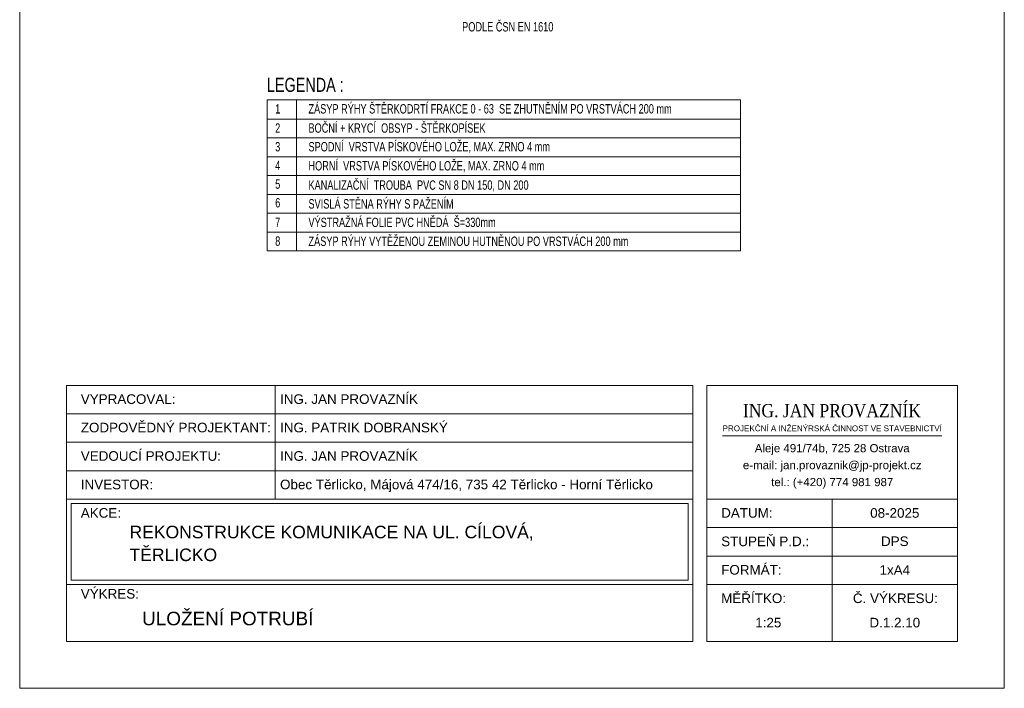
# Model space of a CAD drawing. Header units: metres. Extents: x -223.27 to -218.02, y -12.85 to -5.43.
# Tile 1 of 2: x -223.27 to -218.02, y -12.85 to -9.29. Entities that reach past the tile are written whole.
import ezdxf
from ezdxf.enums import TextEntityAlignment as Align

# ---------------------------------------------------------------- set-up
doc = ezdxf.new("R2010")
doc.units = ezdxf.units.M
doc.header["$MEASUREMENT"] = 0
for name, color, linetype, lineweight in [('NÁVRH', 7, 'Continuous', 13), ('RAZITKO', 7, 'Continuous', 0), ('Vrstva 1', 7, 'Continuous', 0), ('výkres', 7, 'Continuous', 0)]:
    doc.layers.add(name, color=color, linetype=linetype, lineweight=lineweight)
doc.styles.add('ARIAL', font='arial.ttf')
doc.styles.add('STYLE-ARIAL', font='arial.ttf')
doc.styles.add('Style-Calibri', font='calibri.ttf')
doc.styles.add('Style-Garamond', font='GARABD.TTF')

msp = doc.modelspace()

# ---------------------------------------------------------------- linework, layer by layer
at = {"layer": 'RAZITKO', "color": 7, "lineweight": 13, "ltscale": 0.0002}
for p, q in [((-223.0235, -11.2362), (-219.6848, -11.2362)), ((-223.0235, -11.8433), (-223.0235, -11.2362)), ((-221.9119, -11.2362), (-221.9119, -11.8433)), ((-219.6848, -11.8433), (-219.6848, -11.2362)), ((-219.609, -11.2362), (-218.2735, -11.2362)), ((-218.2735, -12.602), (-218.2735, -11.2362)), ((-223.0235, -11.388), (-219.6848, -11.388)), ((-223.0235, -11.5397), (-219.6848, -11.5397)), ((-223.0235, -11.6915), (-219.6848, -11.6915)), ((-219.609, -12.602), (-219.609, -11.6946)), ((-223.0235, -11.8433), (-219.6848, -11.8433)), ((-223.0235, -11.8433), (-223.0235, -12.2985)), ((-219.6848, -11.8433), (-219.6848, -12.2985)), ((-219.609, -11.8433), (-218.2735, -11.8433)), ((-218.9412, -12.602), (-218.9412, -11.8433)), ((-222.9996, -11.8672), (-219.7087, -11.8672)), ((-222.9996, -11.8672), (-222.9996, -12.2746)), ((-219.7087, -11.8672), (-219.7087, -12.2746)), ((-219.609, -11.995), (-218.2735, -11.995)), ((-219.609, -12.1468), (-218.2735, -12.1468)), ((-222.9996, -12.2746), (-219.7087, -12.2746)), ((-223.0235, -12.602), (-223.0235, -12.2985)), ((-223.0235, -12.2985), (-219.6848, -12.2985)), ((-219.6848, -12.602), (-219.6848, -12.2985)), ((-219.609, -12.2985), (-218.2735, -12.2985)), ((-223.0235, -12.602), (-219.6848, -12.602)), ((-219.609, -12.602), (-218.2735, -12.602)), ((-219.609, -12.602), (-218.2735, -12.602))]:
    msp.add_line(p, q, dxfattribs=at)
at = {"layer": 'RAZITKO', "color": 5, "ltscale": 0.25}
msp.add_line((-219.5258, -11.5056), (-218.3563, -11.5056), dxfattribs=at)
at = {"layer": 'RAZITKO', "color": 7, "lineweight": 13, "ltscale": 0.25, "flags": 128}
msp.add_lwpolyline([(-219.609, -11.2362), (-218.2735, -11.2362), (-218.2735, -11.8433), (-219.609, -11.8433)], close=True, dxfattribs=at)
at = {"layer": 'Vrstva 1', "color": 7, "linetype": 'Continuous', "lineweight": 13}
for p, q in [((-221.9534, -9.7126), (-219.43, -9.7126)), ((-221.9534, -9.7126), (-221.9534, -10.5194)), ((-221.7979, -9.7126), (-221.7979, -10.5194)), ((-219.43, -9.7126), (-219.43, -10.5194)), ((-221.9534, -9.8159), (-219.43, -9.8159)), ((-221.9534, -9.9164), (-219.43, -9.9164)), ((-221.9534, -10.0169), (-219.43, -10.0169)), ((-221.9534, -10.1174), (-219.43, -10.1174)), ((-221.9534, -10.2179), (-219.43, -10.2179)), ((-221.9534, -10.3184), (-219.43, -10.3184)), ((-221.9534, -10.3184), (-219.43, -10.3184)), ((-221.9534, -10.3184), (-219.43, -10.3184)), ((-221.9534, -10.4189), (-219.43, -10.4189)), ((-221.9534, -10.5194), (-219.43, -10.5194))]:
    msp.add_line(p, q, dxfattribs=at)
at = {"layer": 'Vrstva 1', "color": 7, "linetype": 'Continuous', "lineweight": 0, "flags": 128}
msp.add_lwpolyline([(-223.2735, -5.4269), (-218.0235, -5.4269), (-218.0235, -12.852), (-223.2735, -12.852)], close=True, dxfattribs=at)

# ---------------------------------------------------------------- texts
at = {"layer": 'NÁVRH', "lineweight": 13, "insert": (-220.671, -9.324), "char_height": 0.05, "attachment_point": 5, "rotation": 360, "line_spacing_factor": 0.60492, "style": 'STYLE-ARIAL'}
msp.add_mtext('\\H1x;\\W0.7;PODLE ČSN EN 1610', dxfattribs=at)
at = {"layer": 'RAZITKO', "color": 7, "lineweight": 13}
for s, height, style, p in [('VYPRACOVAL:', 0.051218, 'STYLE-ARIAL', (-222.9477, -11.3351)), ('ING. JAN PROVAZNÍK', 0.051218, 'STYLE-ARIAL', (-221.8852, -11.3351)), ('ZODPOVĚDNÝ PROJEKTANT:', 0.051218, 'ARIAL', (-222.9477, -11.4868)), ('ING. PATRIK DOBRANSKÝ', 0.051218, 'ARIAL', (-221.8852, -11.4868)), ('VEDOUCÍ PROJEKTU:', 0.051218, 'STYLE-ARIAL', (-222.9477, -11.6386)), ('ING. JAN PROVAZNÍK', 0.051218, 'ARIAL', (-221.8852, -11.6386)), ('INVESTOR:', 0.05122, 'STYLE-ARIAL', (-222.9477, -11.7904)), ('AKCE:', 0.05122, 'STYLE-ARIAL', (-222.9477, -11.9421)), ('DATUM:', 0.05122, 'STYLE-ARIAL', (-219.5331, -11.9421)), ('STUPEŇ P.D.:', 0.051218, 'STYLE-ARIAL', (-219.5331, -12.0939)), ('FORMÁT:', 0.05122, 'STYLE-ARIAL', (-219.5331, -12.2456)), ('VÝKRES:', 0.05122, 'STYLE-ARIAL', (-222.9477, -12.3735)), ('MĚŘÍTKO:', 0.05122, 'STYLE-ARIAL', (-219.5331, -12.3974))]:
    msp.add_text(s, height=height, rotation=0, dxfattribs=dict(at, style=style)).set_placement(p)
at = {"layer": 'RAZITKO', "color": 7, "linetype": 'Continuous', "lineweight": 13, "style": 'Style-Garamond'}
msp.add_text('ING. JAN PROVAZNÍK', height=0.070477, rotation=0, dxfattribs=at).set_placement((-218.9428, -11.3358), align=Align.TOP_CENTER)
at = {"layer": 'RAZITKO', "lineweight": 13, "style": 'ARIAL'}
msp.add_text('Obec Těrlicko, Májová 474/16, 735 42 Těrlicko - Horní Těrlicko', height=0.051218, dxfattribs=at).set_placement((-221.8852, -11.7904))
at = {"layer": 'RAZITKO', "color": 7, "lineweight": 13, "style": 'STYLE-ARIAL'}
msp.add_text('Č. VÝKRESU:', height=0.051218, rotation=0, dxfattribs=at).set_placement((-218.6042, -12.3974), align=Align.CENTER)
at = {"layer": 'RAZITKO', "color": 7, "linetype": 'Continuous', "lineweight": 13, "attachment_point": 2, "rotation": 0, "line_spacing_factor": 1.008048, "style": 'Style-Calibri'}
for s, insert, char_height in [('\\fArial|b0|i0|c238238|p39;PROJEKČNÍ A INŽENÝRSKÁ ČINNOST VE STAVEBNICTVÍ', (-218.941, -11.4501), 0.030743), ('\\fArial|b0|i0|c238238|p39;Aleje 491/74b, 725 28 Ostrava', (-218.941, -11.5493), 0.043791), ('\\fArial|b0|i0|c238238|p39;e-mail: jan.provaznik@jp-projekt.cz', (-218.941, -11.6396), 0.043791), ('\\fArial|b0|i0|c238238|p39;tel.: (+420) 774 981 987', (-218.941, -11.73), 0.043791)]:
    msp.add_mtext(s, dxfattribs=dict(at, insert=insert, char_height=char_height))
at = {"layer": 'RAZITKO', "color": 0, "lineweight": 13, "insert": (-218.6074, -11.943), "char_height": 0.05122, "width": 0.667732, "attachment_point": 8, "rotation": 0, "style": 'ARIAL'}
msp.add_mtext('08-2025', dxfattribs=at)
at = {"layer": 'RAZITKO', "lineweight": 13, "insert": (-218.6074, -12.0939), "char_height": 0.05122, "width": 0.667732, "attachment_point": 8, "rotation": 0, "line_spacing_factor": 0.72, "style": 'ARIAL'}
msp.add_mtext('DPS', dxfattribs=at)
at = {"layer": 'RAZITKO', "lineweight": 13, "insert": (-218.6074, -12.2465), "char_height": 0.05122, "width": 0.667732, "attachment_point": 8, "rotation": 0, "style": 'ARIAL'}
msp.add_mtext('1xA4', dxfattribs=at)
at = {"layer": 'RAZITKO', "color": 7, "lineweight": 13, "insert": (-219.2818, -12.5279), "char_height": 0.05122, "width": 0.667732, "attachment_point": 8, "rotation": 0, "style": 'ARIAL'}
msp.add_mtext('1:25', dxfattribs=at)
at = {"layer": 'RAZITKO', "lineweight": 13, "insert": (-218.6074, -12.5279), "char_height": 0.05122, "width": 0.667732, "attachment_point": 8, "style": 'ARIAL'}
msp.add_mtext('D.1.2.10', dxfattribs=at)
at = {"layer": 'Vrstva 1', "color": 7, "linetype": 'Continuous', "lineweight": 0, "style": 'STYLE-ARIAL', "width": 0.733333}
msp.add_text('LEGENDA :', height=0.075, dxfattribs=at).set_placement((-221.9553, -9.6333), align=Align.MIDDLE_LEFT)
at = {"layer": 'Vrstva 1', "color": 7, "linetype": 'Continuous', "lineweight": 0, "style": 'STYLE-ARIAL', "width": 0.7}
for s, p in [('1', (-221.9112, -9.7862)), ('ZÁSYP RÝHY ŠTĚRKODRTÍ FRAKCE 0 - 63  SE ZHUTNĚNÍM PO VRSTVÁCH 200 mm', (-221.7337, -9.7862)), ('2', (-221.9112, -9.8887)), ('BOČNÍ + KRYCÍ  OBSYP - ŠTĚRKOPÍSEK', (-221.7337, -9.8887)), ('SPODNÍ  VRSTVA PÍSKOVÉHO LOŽE, MAX. ZRNO 4 mm', (-221.7337, -9.9883)), ('3', (-221.9112, -9.9883)), ('HORNÍ  VRSTVA PÍSKOVÉHO LOŽE, MAX. ZRNO 4 mm', (-221.7337, -10.0901)), ('4', (-221.9112, -10.0879)), ('KANALIZAČNÍ  TROUBA  PVC SN 8 DN 150, DN 200', (-221.7337, -10.1929)), ('5', (-221.9112, -10.1875)), ('6', (-221.9112, -10.2871)), ('SVISLÁ STĚNA RÝHY S PAŽENÍM', (-221.7337, -10.2931)), ('7', (-221.9112, -10.3912)), ('VÝSTRAŽNÁ FOLIE PVC HNĚDÁ  Š=330mm', (-221.7337, -10.3917)), ('8', (-221.9112, -10.4917)), ('ZÁSYP RÝHY VYTĚŽENOU ZEMINOU HUTNĚNOU PO VRSTVÁCH 200 mm', (-221.7337, -10.4925))]:
    msp.add_text(s, height=0.05, dxfattribs=at).set_placement(p)
at = {"layer": 'výkres', "lineweight": 13, "style": 'ARIAL'}
for s, height, p in [('REKONSTRUKCE KOMUNIKACE NA UL. CÍLOVÁ,', 0.066913, (-222.6881, -12.0519)), ('TĚRLICKO', 0.06691, (-222.6881, -12.1735))]:
    msp.add_text(s, height=height, dxfattribs=at).set_placement(p)
msp.add_text('ULOŽENÍ POTRUBÍ', height=0.072222, rotation=0, dxfattribs=at).set_placement((-222.621, -12.5159))

doc.saveas('drawing.dxf')
